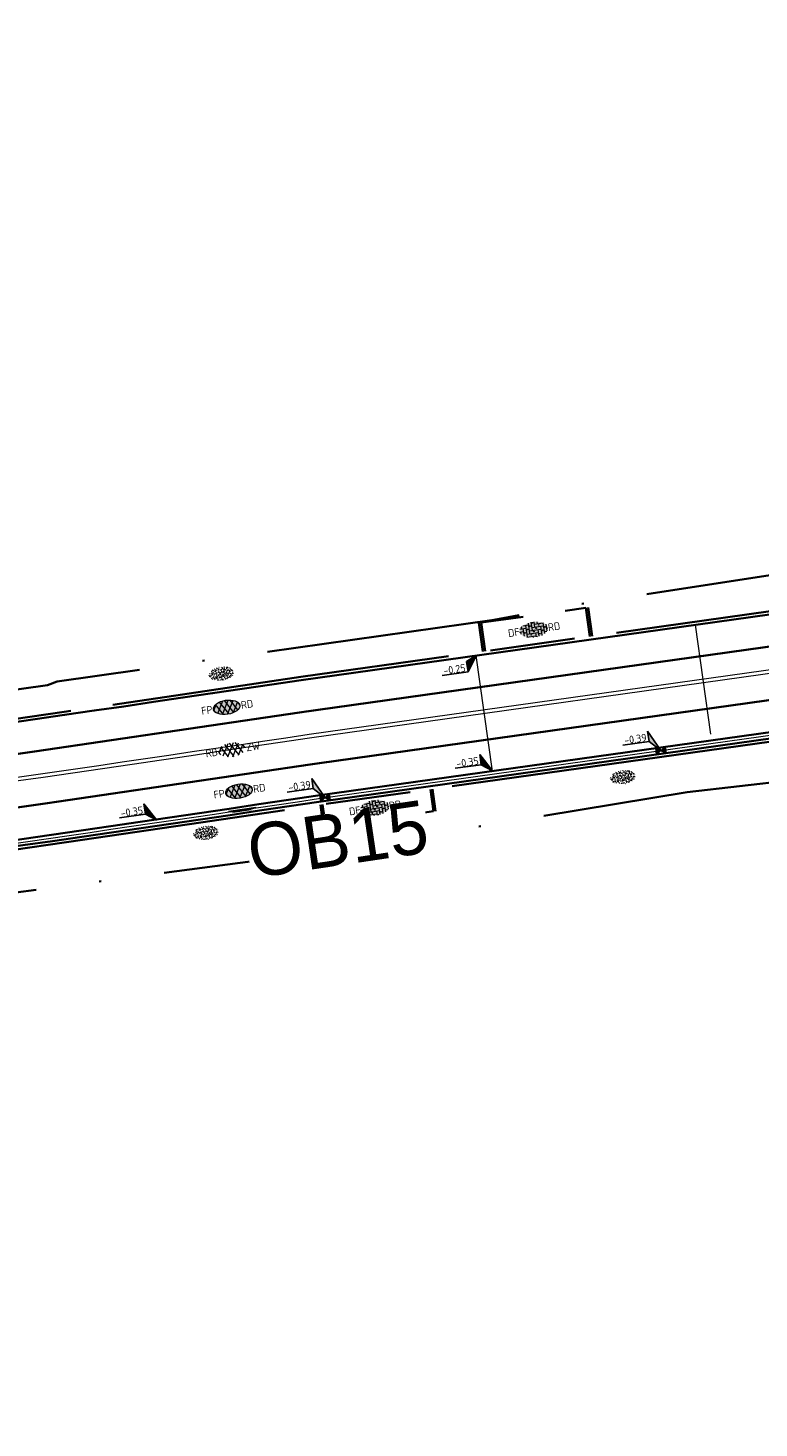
# Model space of a CAD drawing. Header units: metres. Extents: x 0 to 269924, y 0 to 933292.
# Tile 140 of 247: x 134214 to 134248, y 466502 to 466568. Entities that reach past the tile are written whole.
import ezdxf
from ezdxf import colors
from ezdxf.entities.mleader import LeaderData, LeaderLine
from ezdxf.enums import TextEntityAlignment as Align
from ezdxf.math import Vec2, Vec3

# ---------------------------------------------------------------- set-up
doc = ezdxf.new("R2018")
doc.units = ezdxf.units.M
for name, pattern in [('VH-OPSLUITBAND_100X200', [16, 8, -2, 4, -2]), ('VH-OPSLUITBAND_150X250', [24, 16, -2, 4, -2]), ('VW-1-1_STREEP', [2, 1, -1]), ('XX-HIDDEN', [4, 2, -2]), ('XX-PROJECTGRENS', [18, 12, -3, 0, -3])]:
    doc.linetypes.add(name, pattern=pattern)
doc.layers.add('N-WE-GR-GRAS-S', color=7, linetype='Continuous', lineweight=18, true_color=0x00a500)
doc.layers.add('N-WE-RI-HWA_KOLK-S', color=150, linetype='Continuous', lineweight=25, true_color=0x007fff)
for name, color, linetype, lineweight in [('N-WE-KG-GRENS_PROJECT-G', 7, 'XX-PROJECTGRENS', 35), ('N-WE-VH-GOOT-S', 170, 'Continuous', 18), ('N-WE-VH-GOOT_STRAATBAKSTEEN-G', 170, 'Continuous', 35), ('N-WE-VH-KANTOPSLUITING-T18', 10, 'Continuous', 18), ('N-WE-VH-KANTOPSLUITING_OPSLUITBAND_100X200-G', 150, 'VH-OPSLUITBAND_100X200', 35), ('N-WE-VH-KANTOPSLUITING_OPSLUITBAND_150X250-G', 150, 'VH-OPSLUITBAND_150X250', 35), ('N-WE-VH-KANTOPSLUITING_VOORKANTBAND-G', 50, 'Continuous', 35), ('N-WE-VH-MATERIAALGRENS-G', 7, 'XX-HIDDEN', 35), ('N-WE-VH-VERHARDING-T18', 10, 'Continuous', 18), ('N-WE-VH-VERHARDING_ASFALT-S', 7, 'Continuous', 18), ('N-WE-VH-VERHARDING_STRAATBAKSTEEN-S', 7, 'Continuous', 18), ('N-WE-VW-MARKERING_LANGS_STREEP_11_010-G', 7, 'VW-1-1_STREEP', 13), ('X-XX-AL-HOOGTELABEL-S', 7, 'Continuous', 25)]:
    doc.layers.add(name, color=color, linetype=linetype, lineweight=lineweight)
doc.layers.add('X-XX-AL-HULPLIJN-G', color=30, linetype='Continuous', lineweight=18, plot=False)
doc.styles.add('NLCS-ISO', font='NLCS-ISO.ttf')
doc.styles.add('NLCS-ISO-M200-T18', font='NLCS-ISO.ttf', dxfattribs={"height": 0.36})
doc.styles.get("Standard").update_dxf_attribs({"font": 'romand.shx'})

# ---------------------------------------------------------------- blocks, each defined once
blk = doc.blocks.new('*U142')
for p, q in [((0, 0), (-2.49, -3.49)), ((-2.47, -1.09), (0, 0)), ((-2.49, -3.49), (-2.47, -1.09)), ((-8.69, -3.44), (-2.49, -3.49))]:
    blk.add_line(p, q)
blk.add_solid([(-2.47, -1.09), (0, 0), (-2.49, -3.49)])
at = {"style": 'NLCS-ISO'}
blk.add_attdef('...', text='', height=1.8, rotation=359.5254, dxfattribs=at).set_placement((-5.59, -3.88), align=Align.BOTTOM_CENTER)
blk = doc.blocks.new('*U525')
for p, q in [((-2.46, 1.81), (-2.46, 4.21)), ((-2.46, 4.21), (0, 0)), ((-8.66, 1.82), (-2.46, 1.81)), ((0, 0), (-2.46, 1.81))]:
    blk.add_line(p, q)
blk.add_solid([(-2.46, 4.21), (0, 0), (-2.46, 1.81)])
at = {"style": 'NLCS-ISO'}
blk.add_attdef('...', text='', height=1.8, rotation=359.9445, dxfattribs=at).set_placement((-5.56, 1.39), align=Align.BOTTOM_CENTER)
blk = doc.blocks.new('*U521')
for p, q in [((-2.43, 2.59), (-2.41, 4.99)), ((-2.41, 4.99), (0, 0)), ((-8.64, 2.65), (-2.43, 2.59)), ((0, 0), (-2.43, 2.59))]:
    blk.add_line(p, q)
blk.add_solid([(-2.41, 4.99), (0, 0), (-2.43, 2.59)])
at = {"style": 'NLCS-ISO'}
blk.add_attdef('...', text='', height=1.8, rotation=359.3642, dxfattribs=at).set_placement((-5.54, 2.2), align=Align.BOTTOM_CENTER)
blk = doc.blocks.new('*U524')
for p, q in [((-2.44, 1.84), (-2.4, 4.24)), ((-2.4, 4.24), (0, 0)), ((-8.64, 1.93), (-2.44, 1.84)), ((0, 0), (-2.44, 1.84))]:
    blk.add_line(p, q)
blk.add_solid([(-2.4, 4.24), (0, 0), (-2.44, 1.84)])
at = {"style": 'NLCS-ISO'}
blk.add_attdef('...', text='', height=1.8, rotation=359.2272, dxfattribs=at).set_placement((-5.54, 1.46), align=Align.BOTTOM_CENTER)
blk = doc.blocks.new('N-SRI-KOLK_STRAAT_450X300-SO')
h = blk.add_hatch(color=256)
h.dxf.hatch_style = 1
h.paths.add_polyline_path([(0, 0), (-1.125, 0.75), (-1.125, -0.75)])
h.paths.add_polyline_path([(1.125, -0.75), (1.125, 0.75), (0, 0)])
for p, q in [((-1.125, -0.75), (1.125, 0.75)), ((1.125, -0.75), (-1.125, 0.75))]:
    blk.add_line(p, q)
at = {"flags": 128}
blk.add_lwpolyline([(-1.125, -0.75), (1.125, -0.75), (1.125, 0.75), (-1.125, 0.75)], close=True, dxfattribs=at)
blk = doc.blocks.new('SVH-ASFALT_KL-SO')
at = {"ltscale": 0.1}
for p, q in [((-3.32, -0.4), (-2.47, 1.08)), ((-1.25, -1.65), (-2.73, 0.92)), ((-2.51, -1.23), (-0.92, 1.53)), ((0.09, -1.73), (-1.71, 1.38)), ((-1.45, -1.61), (0.37, 1.54)), ((1.26, -1.54), (-0.53, 1.56)), ((-0.24, -1.74), (1.52, 1.29)), ((2.29, -1.09), (0.8, 1.48)), ((1.15, -1.58), (2.49, 0.75)), ((2.91, 0.06), (2.53, 0.71)), ((-2.96, -0.91), (-3.37, -0.2))]:
    blk.add_line(p, q, dxfattribs=at)
at = {"style": 'NLCS-ISO'}
blk.add_attdef('FUNCTIE_VERHARDING', text='', height=1.8, dxfattribs=at).set_placement((-3.62, -0.09), align=Align.MIDDLE_RIGHT)
blk.add_attdef('KLEUR', text='', height=1.8, dxfattribs=at).set_placement((3.17, -0.09), align=Align.MIDDLE_LEFT)
at = {"style": 'NLCS-ISO', "flags": 1}
blk.add_attdef('FUNCTIE', text='', height=1.8, dxfattribs=at).set_placement((0.12, -3.58), align=Align.MIDDLE_CENTER)
blk = doc.blocks.new('SVH-ASFALT_FP_KL-SO')
at = {"true_color": 0xa50000}
h = blk.add_hatch(color=14, dxfattribs=at)
h.dxf.hatch_style = 1
edge = h.paths.add_edge_path()
edge.add_ellipse((0, 0), major_axis=(0.631, 0), ratio=0.525613, start_angle=0, end_angle=360)
at = {"ltscale": 0.1}
for p, q in [((-0.619, -0.063), (-0.448, 0.233)), ((-0.204, -0.314), (-0.501, 0.201)), ((-0.457, -0.228), (-0.139, 0.323)), ((0.063, -0.33), (-0.296, 0.292)), ((-0.244, -0.305), (0.12, 0.325)), ((0.298, -0.292), (-0.061, 0.33)), ((-0.002, -0.331), (0.349, 0.276)), ((0.503, -0.2), (0.206, 0.313)), ((0.275, -0.298), (0.544, 0.168)), ((0.628, 0.028), (0.552, 0.16)), ((-0.547, -0.165), (-0.629, -0.023))]:
    blk.add_line(p, q, dxfattribs=at)
at = {"layer": 'X-XX-AL-HULPLIJN-G'}
blk.add_ellipse((0, 0), major_axis=(0.631, 0), ratio=0.525613, dxfattribs=at)
at = {"style": 'NLCS-ISO'}
blk.add_attdef('RB', text='', height=0.36, dxfattribs=at).set_placement((-0.679, 0), align=Align.MIDDLE_RIGHT)
blk.add_attdef('RD', text='', height=0.36, dxfattribs=at).set_placement((0.679, 0), align=Align.MIDDLE_LEFT)
blk = doc.blocks.new('*U121')
at = {"lineweight": 30, "flags": 106}
blk.add_attdef('OB', text='', height=0.36, dxfattribs=at).set_placement((0, 0.1), align=Align.BOTTOM_CENTER)
blk = doc.blocks.new('SVH-GOOT_SYMBOOL-SO')
at = {"color": 7, "linetype": 'Continuous'}
for p, q in [((-0.206, 2.137), (-0.206, -2.217)), ((0, 2.669), (0, -2.669)), ((0.2, 3.125), (0.2, -3.359))]:
    blk.add_line(p, q, dxfattribs=at)
at = {"style": 'NLCS-ISO'}
blk.add_attdef('MATERIAAL', text='', height=1.8, dxfattribs=at).set_placement((-1.098, 0), align=Align.MIDDLE_RIGHT)
blk.add_attdef('KLEUR', text='', height=1.8, dxfattribs=at).set_placement((1.1, 0), align=Align.MIDDLE_LEFT)
blk = doc.blocks.new('SVH-SBS_DIKFORMAAT_ELLEBOOG_KL-SO')
h = blk.add_hatch(color=254)
edge = h.paths.add_edge_path()
edge.add_ellipse((1.09, 0.12), major_axis=(3.39, 0), ratio=0.533267, start_angle=0, end_angle=360)
for p, q in [((-2.3, 0), (-1.38, 0)), ((-2.13, 0.69), (-0.69, 0.69)), ((-1.38, 0.69), (-1.38, -1.12)), ((-1.35, 1.38), (0, 1.38)), ((-0.69, 1.38), (-0.69, -1.38)), ((0, 1.84), (0, -0.69)), ((0, 0), (2.76, 0)), ((0.69, 1.92), (0.69, 0)), ((0.69, 0.69), (3.45, 0.69)), ((1.38, 1.93), (1.38, 0.69)), ((1.38, 1.38), (3.54, 1.38)), ((2.07, 1.86), (2.07, 1.38)), ((2.76, 0.69), (2.76, -1.45)), ((3.45, 1.38), (3.45, -1.18)), ((4.14, 0.92), (4.14, -0.67)), ((4.14, 0), (4.48, 0)), ((-2.07, 0), (-2.07, -0.54)), ((-0.8, -1.38), (1.38, -1.38)), ((-0.69, -0.69), (2.07, -0.69)), ((0.69, -1.38), (0.69, -1.67)), ((1.38, -0.69), (1.38, -1.68)), ((2.07, 0), (2.07, -1.61)), ((2.76, -1.38), (2.98, -1.38)), ((3.45, -0.69), (4.12, -0.69))]:
    blk.add_line(p, q)
for centre in [(-0.35, 0.34), (0.34, 1.03), (1.03, 1.72), (1.72, 0.34), (2.41, 1.03), (3.79, 0.34), (-1.04, -0.35), (0.34, -1.04), (1.03, -0.35), (2.41, -1.04), (3.11, -0.35)]:
    blk.add_circle(centre, 0.0881)
for centre, start, end in [((-1.73, 1.03), 158.9124, 101.1902), ((1.72, -1.73), 59.0911, 132.3433)]:
    blk.add_arc(centre, 0.0881, start, end)
at = {"style": 'NLCS-ISO'}
blk.add_attdef('FORMAAT', text='', height=1.8, dxfattribs=at).set_placement((-2.3, 0.12), align=Align.MIDDLE_RIGHT)
blk.add_attdef('KLEUR', text='', height=1.8, dxfattribs=at).set_placement((4.49, 0.12), align=Align.MIDDLE_LEFT)
at = {"style": 'NLCS-ISO', "flags": 1}
blk.add_attdef('FUNCTIE', text='', height=1.8, dxfattribs=at).set_placement((0.12, -3.58), align=Align.MIDDLE_CENTER)
blk = doc.blocks.new('SGR-GRAS_01-SO')
at = {"ltscale": 0.1}
for p, q in [((-1.96, -0.07), (-1.98, 0)), ((-1.93, 0.19), (-1.93, 0.24)), ((-1.89, 0.24), (-1.92, 0.25)), ((-1.67, 0.02), (-1.6, 0.04)), ((-1.6, 0.24), (-1.65, 0.29)), ((-1.53, 0.32), (-1.6, 0.35)), ((-1.45, 0.64), (-1.52, 0.66)), ((-1.52, 0.19), (-1.44, 0.19)), ((-1.47, 0.58), (-1.48, 0.65)), ((-1.43, 0.48), (-1.35, 0.5)), ((-1.36, 0.21), (-1.43, 0.23)), ((-1.42, 0.13), (-1.36, 0.17)), ((-1.38, 0.11), (-1.32, 0.16)), ((-1.37, 0.01), (-1.38, 0.08)), ((-1.33, 0.11), (-1.33, 0.19)), ((-1.3, 0.76), (-1.32, 0.77)), ((-1.28, 0.68), (-1.28, 0.76)), ((-1.17, 0.39), (-1.23, 0.43)), ((-1.17, 0.24), (-1.22, 0.29)), ((-1.15, 0.65), (-1.21, 0.7)), ((-1.11, 0.17), (-1.04, 0.19)), ((-1.03, 0.03), (-1.1, 0.07)), ((-0.94, 0.84), (-1, 0.88)), ((-0.97, 0.51), (-0.92, 0.57)), ((-0.89, 0.5), (-0.97, 0.52)), ((-0.94, 0.19), (-0.87, 0.19)), ((-0.92, 0.42), (-0.86, 0.46)), ((-0.89, 0.81), (-0.82, 0.81)), ((-0.87, 0.66), (-0.89, 0.73)), ((-0.8, 0.06), (-0.88, 0.08)), ((-0.87, 0.62), (-0.8, 0.64)), ((-0.8, 0.47), (-0.87, 0.51)), ((-0.75, 0.24), (-0.8, 0.29)), ((-0.77, 0.09), (-0.79, 0.16)), ((-0.73, 0.65), (-0.78, 0.7)), ((-0.74, 0.03), (-0.73, 0.11)), ((-0.67, 0.11), (-0.73, 0.14)), ((-0.69, 0.61), (-0.68, 0.68)), ((-0.58, 0.92), (-0.64, 0.96)), ((-0.56, 0.92), (-0.51, 0.97)), ((-0.56, 0.32), (-0.48, 0.34)), ((-0.44, 0.55), (-0.51, 0.59)), ((-0.43, 0.78), (-0.5, 0.8)), ((-0.42, 0.71), (-0.36, 0.74)), ((-0.34, 0.35), (-0.41, 0.37)), ((-0.32, 0.24), (-0.38, 0.29)), ((-0.31, 0.19), (-0.37, 0.22)), ((-0.37, 0.19), (-0.29, 0.19)), ((-0.31, 0.65), (-0.36, 0.7)), ((-0.32, 0.81), (-0.24, 0.81)), ((-0.32, 0.77), (-0.24, 0.79)), ((-0.28, 0.73), (-0.29, 0.81)), ((-0.21, 1), (-0.27, 1.03)), ((-0.24, 0.02), (-0.17, 0.04)), ((-0.18, 0.17), (-0.19, 0.24)), ((-0.08, 0.63), (-0.14, 0.67)), ((-0.14, -0.04), (-0.14, 0.03)), ((-0.09, 0.53), (-0.09, 0.6)), ((-0.08, 0.16), (-0.03, 0.21)), ((-0.07, 0.19), (0, 0.23)), ((0.06, 0.27), (-0.01, 0.3)), ((0, 0.47), (0.07, 0.49)), ((0.1, 0.24), (0.05, 0.29)), ((0.13, 0.64), (0.06, 0.66)), ((0.07, 0.99), (0.14, 1.03)), ((0.12, 0.65), (0.07, 0.7)), ((0.22, 0.2), (0.15, 0.22)), ((0.21, 0.19), (0.28, 0.19)), ((0.29, 0.71), (0.22, 0.75)), ((0.24, 0.92), (0.31, 0.94)), ((0.26, 0.81), (0.33, 0.81)), ((0.32, 0.81), (0.3, 0.89)), ((0.31, 0.17), (0.39, 0.19)), ((0.32, 0.57), (0.38, 0.62)), ((0.42, 0.34), (0.36, 0.38)), ((0.42, 0.25), (0.4, 0.32)), ((0.43, 0.48), (0.49, 0.51)), ((0.53, 0.24), (0.47, 0.29)), ((0.54, 0.65), (0.49, 0.7)), ((0.56, -0.02), (0.49, 0.02)), ((0.5, 0.45), (0.51, 0.53)), ((0.59, 0.93), (0.52, 0.94)), ((0.55, 0.62), (0.63, 0.64)), ((0.65, 0.79), (0.58, 0.83)), ((0.68, 0.49), (0.61, 0.51)), ((0.77, 0.05), (0.7, 0.07)), ((0.78, 0.42), (0.72, 0.46)), ((0.78, 0.19), (0.86, 0.19)), ((0.83, 0.81), (0.91, 0.81)), ((0.92, 0.06), (0.85, 0.09)), ((0.87, 0.31), (0.94, 0.33)), ((0.95, 0.24), (0.9, 0.29)), ((0.91, 0.89), (0.91, 0.92)), ((0.97, 0.65), (0.91, 0.7)), ((0.93, 0.76), (0.99, 0.8)), ((1.01, 0.87), (0.95, 0.91)), ((1.01, 0.33), (1, 0.4)), ((1.15, 0.78), (1.08, 0.8)), ((1.15, 0.5), (1.08, 0.54)), ((1.1, 0.38), (1.1, 0.45)), ((1.11, 0.77), (1.18, 0.79)), ((1.24, 0.34), (1.17, 0.36)), ((1.18, 0.01), (1.26, 0.03)), ((1.21, 0.21), (1.26, 0.26)), ((1.28, 0.14), (1.22, 0.17)), ((1.28, 0.25), (1.35, 0.29)), ((1.37, 0.24), (1.32, 0.29)), ((1.39, 0.65), (1.34, 0.7)), ((1.36, 0.19), (1.43, 0.19)), ((1.42, 0.46), (1.5, 0.48)), ((1.51, 0.58), (1.44, 0.62)), ((1.64, 0.21), (1.58, 0.25)), ((1.61, 0.41), (1.59, 0.48)), ((1.69, 0.3), (1.7, 0.37)), ((1.79, 0.19), (1.72, 0.21)), ((1.74, 0.16), (1.81, 0.18)), ((1.8, 0.24), (1.75, 0.29)), ((1.93, 0.19), (1.95, 0.19)), ((-1.92, -0.16), (-1.85, -0.12)), ((-1.82, -0.08), (-1.9, -0.06)), ((-1.76, -0.13), (-1.82, -0.09)), ((-1.78, -0.3), (-1.73, -0.25)), ((-1.62, -0.5), (-1.69, -0.46)), ((-1.63, -0.57), (-1.68, -0.52)), ((-1.61, -0.17), (-1.67, -0.11)), ((-1.57, -0.44), (-1.49, -0.44)), ((-1.54, -0.66), (-1.5, -0.64)), ((-1.4, -0.05), (-1.46, -0.01)), ((-1.38, -0.46), (-1.38, -0.39)), ((-1.35, -0.28), (-1.28, -0.26)), ((-1.27, -0.23), (-1.34, -0.21)), ((-1.26, -0.42), (-1.33, -0.38)), ((-1.27, -0.56), (-1.28, -0.48)), ((-1.21, -0.57), (-1.26, -0.52)), ((-1.18, -0.67), (-1.25, -0.65)), ((-1.19, -0.17), (-1.24, -0.11)), ((-1.13, -0.78), (-1.19, -0.75)), ((-1.06, -0.39), (-1, -0.35)), ((-1.04, -0.58), (-0.97, -0.57)), ((-0.99, -0.44), (-0.92, -0.44)), ((-0.9, -0.34), (-0.96, -0.3)), ((-0.9, -0.65), (-0.84, -0.6)), ((-0.84, -0.94), (-0.85, -0.93)), ((-0.78, -0.57), (-0.84, -0.52)), ((-0.76, -0.7), (-0.83, -0.67)), ((-0.76, -0.17), (-0.82, -0.11)), ((-0.8, -0.13), (-0.73, -0.11)), ((-0.71, -0.38), (-0.79, -0.36)), ((-0.79, -0.54), (-0.78, -0.46)), ((-0.72, -0.89), (-0.65, -0.87)), ((-0.71, -0.9), (-0.64, -0.86)), ((-0.62, -0.82), (-0.7, -0.8)), ((-0.67, -0.48), (-0.69, -0.4)), ((-0.53, -0.26), (-0.6, -0.22)), ((-0.58, -0.99), (-0.59, -0.97)), ((-0.57, -0.1), (-0.5, -0.06)), ((-0.49, -0.25), (-0.44, -0.19)), ((-0.48, -0.44), (-0.41, -0.42)), ((-0.4, -0.63), (-0.46, -0.59)), ((-0.38, -0.98), (-0.43, -0.93)), ((-0.42, -0.44), (-0.34, -0.44)), ((-0.36, -0.57), (-0.41, -0.52)), ((-0.34, -0.17), (-0.39, -0.11)), ((-0.26, -0.99), (-0.33, -0.95)), ((-0.25, -0.09), (-0.32, -0.07)), ((-0.17, -0.18), (-0.24, -0.14)), ((-0.16, -0.53), (-0.23, -0.51)), ((-0.21, -0.61), (-0.15, -0.58)), ((-0.19, -0.62), (-0.19, -0.54)), ((-0.17, -0.74), (-0.1, -0.72)), ((-0.07, -0.97), (-0.14, -0.95)), ((-0.04, -0.55), (-0.1, -0.51)), ((-0.08, -0.4), (-0.09, -0.32)), ((-0.01, -1.01), (0.04, -0.95)), ((0.05, -0.98), (0, -0.93)), ((0.07, -0.57), (0.01, -0.52)), ((0.02, -0.96), (0.01, -0.89)), ((0.08, -0.17), (0.03, -0.11)), ((0.1, -0.91), (0.03, -0.88)), ((0.07, -0.29), (0.14, -0.27)), ((0.19, -0.1), (0.13, -0.06)), ((0.16, -0.44), (0.23, -0.44)), ((0.17, -1.04), (0.22, -1.02)), ((0.31, -0.24), (0.24, -0.22)), ((0.33, -0.47), (0.26, -0.43)), ((0.29, -0.33), (0.35, -0.29)), ((0.4, -0.68), (0.32, -0.66)), ((0.39, -0.6), (0.45, -0.55)), ((0.39, -0.59), (0.46, -0.57)), ((0.4, -0.69), (0.41, -0.62)), ((0.46, -0.83), (0.4, -0.8)), ((0.47, -0.98), (0.42, -0.93)), ((0.49, -0.57), (0.44, -0.52)), ((0.45, -0.12), (0.46, -0.05)), ((0.51, -0.17), (0.45, -0.11)), ((0.52, -0.32), (0.5, -0.24)), ((0.62, -0.88), (0.6, -0.81)), ((0.63, -0.14), (0.7, -0.12)), ((0.69, -0.39), (0.62, -0.35)), ((0.64, -0.84), (0.71, -0.81)), ((0.7, -0.89), (0.77, -0.88)), ((0.73, -0.44), (0.81, -0.44)), ((0.82, -0.76), (0.76, -0.72)), ((0.78, -0.04), (0.85, 0)), ((0.86, -0.39), (0.79, -0.37)), ((0.8, -0.19), (0.85, -0.14)), ((0.86, -0.94), (0.84, -0.93)), ((0.91, -0.57), (0.86, -0.52)), ((0.93, -0.17), (0.88, -0.11)), ((0.95, -0.83), (0.88, -0.81)), ((0.94, -0.44), (1.01, -0.42)), ((1.05, -0.31), (0.99, -0.27)), ((1, -0.77), (1, -0.7)), ((1.05, -0.2), (1.05, -0.12)), ((1.11, -0.24), (1.1, -0.16)), ((1.19, -0.68), (1.12, -0.64)), ((1.14, -0.56), (1.21, -0.52)), ((1.21, -0.8), (1.2, -0.73)), ((1.33, -0.1), (1.26, -0.08)), ((1.26, -0.75), (1.33, -0.73)), ((1.34, -0.57), (1.29, -0.52)), ((1.36, -0.17), (1.3, -0.11)), ((1.31, -0.44), (1.38, -0.44)), ((1.42, -0.23), (1.35, -0.19)), ((1.42, -0.54), (1.35, -0.52)), ((1.55, -0.6), (1.49, -0.56)), ((1.5, -0.29), (1.57, -0.27)), ((1.64, -0.27), (1.65, -0.2)), ((1.64, -0.27), (1.7, -0.23)), ((1.68, -0.55), (1.74, -0.5)), ((1.71, -0.16), (1.69, -0.09)), ((1.78, -0.15), (1.71, -0.11)), ((1.71, -0.52), (1.71, -0.52)), ((1.78, -0.17), (1.73, -0.11)), ((1.88, -0.25), (1.81, -0.23))]:
    blk.add_line(p, q, dxfattribs=at)
at = {"ltscale": 0.1, "style": 'NLCS-ISO'}
blk.add_attdef('TYPE', text='', height=0.5, dxfattribs=at).set_placement((3.47, -0.02), align=Align.MIDDLE_CENTER)

msp = doc.modelspace()

# ---------------------------------------------------------------- linework, layer by layer
at = {"layer": 'N-WE-KG-GRENS_PROJECT-G', "flags": 128}
msp.add_lwpolyline([(133942.152, 466524.013), (133955.533, 466522.507), (133956.145, 466521.626), (133962.811, 466521.355), (133963.543, 466522.67), (133965.054, 466522.563), (133965.551, 466521.193), (133981.5, 466520.334), (133981.565, 466520.896), (133982.028, 466520.86), (133994.134, 466520.33), (133994.151, 466519.671), (134009.067, 466519.478), (134013.911, 466519.512), (134027.732, 466519.636), (134028.693, 466519.554), (134034.796, 466519.611), (134050.86, 466519.659), (134068.501, 466520.152), (134071.254, 466520.237), (134077.26, 466520.692), (134094.041, 466522.635), (134101.385, 466523.282), (134101.428, 466523.91), (134128.995, 466527.092), (134141.938, 466528.627), (134148.421, 466529.392), (134148.476, 466529.087), (134157.108, 466530.24), (134157.762, 466530.339), (134157.953, 466529.076), (134163.706, 466529.946), (134172.69, 466531.055), (134201.838, 466535.069), (134202.197, 466534.878), (134203.304, 466535.042), (134208.161, 466535.722), (134214.682, 466536.673), (134215.15, 466536.846), (134235.766, 466539.754), (134239.587, 466540.449), (134251.117, 466542.218), (134251.536, 466542.09), (134264.479, 466543.833), (134264.487, 466544.317), (134273.56, 466545.641), (134273.608, 466545.287), (134285.679, 466546.863), (134299.118, 466548.971), (134309.192, 466550.345), (134329.805, 466553.659), (134341.526, 466555.206), (134346.97, 466556.112), (134351.977, 466556.025), (134358.949, 466556.887), (134359.186, 466557.313), (134365.426, 466557.917), (134389.225, 466560.758), (134395.395, 466561.519), (134400.633, 466562.019), (134418.638, 466563.907), (134426.404, 466566.343), (134432.472, 466567.14), (134437.532, 466567.422), (134444.848, 466568.25), (134448.277, 466568.388), (134484.594, 466572.762), (134486.539, 466572.966), (134490.599, 466573.546), (134498.499, 466574.536), (134514.318, 466576.701), (134542.397, 466581.367), (134546.702, 466582.122), (134551.593, 466582.441), (134551.871, 466583.179), (134557.906, 466584.406), (134558.276, 466584.115), (134567.36, 466586.004), (134582.717, 466588.715), (134583.108, 466588.972), (134590.444, 466590.398), (134630.038, 466598.271), (134633.264, 466598.923), (134632.087, 466604.993), (134646.051, 466607.537), (134647.414, 466607.429), (134666.972, 466611.405), (134675.342, 466617.463), (134674.819, 466607.593), (134696.995, 466610.537), (134702.172, 466611.327), (134706.525, 466612.071), (134709.085, 466612.323), (134712.087, 466612.776), (134715, 466613.203), (134716.349, 466613.229), (134723.364, 466613.968), (134738.981, 466616.639), (134746.062, 466617.28), (134746.09, 466616.641), (134760.121, 466618.861), (134759.993, 466619.829), (134768.446, 466621.137), (134784.615, 466623.738), (134787.541, 466625.072), (134796.772, 466626.479), (134796.899, 466625.715), (134813.878, 466628.545), (134820.226, 466629.584), (134847.68, 466634.234), (134881.79, 466639.204), (134881.926, 466639.532), (134884.43, 466640.009), (134893.797, 466641.711), (134903.085, 466643.328), (134904.138, 466643.527), (134920.265, 466646.374), (134921.332, 466646.578), (134937.367, 466649.518), (134938.501, 466649.708), (134961.555, 466654.096), (134967.764, 466655.262), (134974.722, 466656.563), (134984.23, 466658.491), (134992.023, 466659.998), (134995.809, 466660.766), (135000.442, 466661.693), (135009.695, 466663.648), (135010.659, 466663.869), (135018.832, 466665.618), (135021.92, 466666.314), (135034.093, 466668.943), (135034.161, 466668.769), (135043.8, 466670.832), (135059.084, 466674.02), (135068.771, 466676.078), (135083.089, 466679.034), (135091.902, 466680.993), (135097.488, 466682.166), (135104.831, 466683.651), (135116.534, 466686.231), (135119.892, 466686.792), (135126.3, 466688.013), (135127.347, 466688.196), (135130.448, 466688.891), (135135.602, 466689.887), (135140.19, 466691.518), (135166.592, 466696.94), (135182.368, 466700.724), (135201.902, 466704.748), (135203.941, 466705.082), (135209.867, 466705.957), (135217.801, 466707.782), (135228.821, 466709.933), (135242.391, 466712.598), (135277.698, 466719.723), (135279.457, 466720.111), (135279.55, 466721.578), (135288.178, 466723.073), (135350.963, 466735.305), (135501.986, 466763.685), (135501.162, 466761.839), (135525.132, 466766.833), (135533.639, 466768.672), (135569.042, 466775.188), (135582.767, 466777.378), (135584.022, 466777.634), (135585.675, 466776.264, 0.01918), (135652.451, 466792.01), (135652.891, 466793.457), (135660.981, 466795.919), (135661.574, 466796.074), (135664.481, 466796.836), (135665.946, 466796.651), (135673.558, 466799.328), (135680.977, 466801.739), (135687.276, 466804.201), (135692.547, 466806.295), (135705.432, 466809.743), (135712.094, 466810.706), (135728.145, 466817.035), (135760.285, 466825.832), (135773.458, 466829.179), (135789.116, 466834.08), (135813.029, 466842.892), (135823.352, 466846.718), (135839.426, 466852.91), (135860.96, 466860.89), (135867.928, 466863.26), (135895.199, 466872.784), (135899.312, 466861.8), (135873.359, 466852.082), (135873.188, 466848.843), (135867.814, 466846.669), (135856.104, 466842.036), (135847.253, 466838.505), (135830.033, 466832.514), (135818.854, 466828.652), (135812.865, 466826.949), (135808.959, 466825.804), (135805.053, 466824.658), (135770.731, 466814.307), (135766.971, 466812.016), (135761.879, 466808.079), (135757.591, 466807.133), (135743.839, 466803.566), (135724.075, 466798.35), (135721.275, 466798.229), (135720.422, 466801.401), (135715.133, 466799.834), (135698.553, 466794.754), (135698.279, 466793.693), (135686.038, 466790.352), (135686.038, 466789.248), (135686.038, 466787.562), (135681.985, 466786.092), (135677.719, 466785.319), (135623.458, 466770.711), (135607.41, 466767.662), (135584.355, 466763.142), (135577.091, 466761.475), (135570.47, 466760.803), (135524.714, 466753.103), (135522.642, 466752.878), (135515.666, 466751.661), (135498.388, 466748.218), (135460.498, 466741.759), (135438.515, 466737.953), (135402.134, 466731.048), (135401.842, 466732.671), (135396.111, 466731.637), (135390.927, 466730.659), (135374.008, 466727.423), (135342.463, 466720.896), (135337.831, 466720.249), (135332.781, 466719.412), (135316.41, 466716.549), (135312.764, 466716.512), (135301.04, 466714.003), (135296.667, 466713.077), (135288.078, 466711.338), (135288.031, 466710.414), (135288.066, 466708.643), (135283.612, 466707.738), (135244.114, 466700.084), (135242.59, 466702.114), (135218.779, 466697.088), (135216.4, 466696.736), (135207.126, 466694.996), (135197.842, 466693.22), (135196.987, 466690.777), (135188.214, 466689.009), (135186.218, 466690.919), (135157.953, 466685.339), (135157.545, 466682.623), (135152.388, 466681.564), (135151.517, 466683.806), (135135.729, 466680.62), (135134.464, 466677.149), (135128.184, 466675.854), (135125.788, 466678.571), (135109.606, 466675.114), (135107.871, 466673.543), (135107.871, 466672.134), (135099.469, 466670.442), (135080.265, 466666.625), (135079.406, 466666.151), (135069.61, 466664.202), (135057.638, 466661.759), (135035.803, 466657.155), (135033.723, 466658.689), (135013.618, 466654.679), (135014.198, 466652.086), (135012.612, 466651.731), (135012.176, 466654.16), (134999.525, 466651.581), (134981.058, 466648.065), (134978.74, 466647.609), (134978.586, 466647.723), (134973.29, 466646.777), (134967.912, 466645.754), (134966.071, 466645.409), (134952.75, 466642.776), (134952.592, 466643.577), (134951.246, 466643.315), (134944.955, 466642.097), (134940.872, 466641.345), (134939.907, 466640.789), (134925.329, 466637.906), (134925.171, 466637.877), (134925.333, 466636.966), (134925.553, 466635.733), (134922.159, 466635.157), (134921.983, 466636.201), (134920.712, 466635.973), (134906.644, 466633.431), (134906.509, 466633.768), (134899.927, 466632.517), (134896.041, 466630.574), (134862.297, 466626.202), (134861.423, 466623.924), (134854.723, 466622.819), (134853.222, 466624.597), (134834.721, 466621.381), (134818.755, 466618.638), (134803.128, 466616.182), (134801.097, 466614.744), (134787.48, 466613.242), (134768.983, 466610.888), (134755.14, 466609.258), (134754.957, 466609.237), (134754.786, 466610.217), (134731.872, 466606.359), (134713.4, 466603.055), (134699.607, 466600.717), (134685.428, 466598.156), (134675.878, 466596.194), (134672.276, 466595.656), (134668.91, 466595.016), (134645.926, 466591.058), (134638.577, 466590.001), (134611.474, 466584.899), (134601.717, 466583.131), (134600.6, 466582.901), (134592.762, 466581.44), (134575.118, 466578.109), (134569.726, 466577.127), (134558.057, 466574.923), (134547.369, 466573.132), (134538.23, 466571.522), (134531.355, 466570.551), (134524.272, 466569.346), (134519.026, 466568.326), (134515.39, 466567.719), (134505.384, 466563.341), (134500.986, 466562.643), (134495.881, 466561.909), (134495.823, 466562.312), (134492.204, 466563.642), (134484.398, 466562.518), (134478.905, 466561.786), (134469.843, 466560.533), (134464.536, 466559.742), (134456.919, 466558.745), (134448.033, 466557.687), (134433.208, 466556.61), (134412.104, 466554.577), (134407.553, 466554.101), (134387.467, 466551.741), (134381.785, 466550.955), (134364.962, 466548.659), (134360.191, 466548.481), (134354.944, 466547.628), (134324.113, 466542.837), (134319.685, 466541.923), (134312.466, 466540.844), (134307.061, 466539.9), (134305.527, 466540.739), (134283.993, 466537.831), (134278.004, 466536.268), (134260.392, 466533.941), (134253.899, 466532.65), (134244.867, 466531.618), (134227.961, 466528.835), (134196.876, 466524.748), (134191.294, 466524.652), (134189.441, 466519.487), (134180.543, 466523.251), (134138.079, 466517.961), (134135.279, 466517.668), (134120.646, 466515.791), (134115.858, 466514.998), (134094.415, 466512.788), (134094.483, 466512.133), (134077.905, 466510.692), (134056.132, 466509.19), (134043.898, 466509.02), (134033.049, 466509.242), (134023.923, 466509.529), (134011.048, 466510.262), (134011.12, 466510.989), (133978.031, 466511.971), (133977.492, 466511.386), (133976.525, 466511.415), (133970.93, 466511.61), (133940.859, 466512.853), (133936.339, 466513.04), (133926.354, 466513.566), (133918.767, 466513.929), (133914.845, 466514.016), (133909.555, 466514.279), (133907.78, 466514.373), (133898.183, 466514.701), (133889.291, 466514.99), (133877.411, 466515.387), (133865.169, 466516.189), (133858.598, 466516.511), (133853.557, 466516.784), (133840.824, 466517.534), (133833.647, 466517.757), (133833.706, 466517.421), (133832.853, 466517.458), (133826.979, 466517.575), (133808.076, 466518.296), (133803.308, 466518.179), (133802.56, 466518.555), (133780.072, 466520.153), (133779.6, 466519.291), (133774.066, 466519.538), (133773.735, 466520.559), (133740.527, 466522.642), (133713.376, 466524.159), (133705.703, 466524.636), (133705.709, 466526.266), (133685.059, 466527.583), (133660.563, 466529.253), (133639.129, 466529.346), (133622.453, 466530.286), (133616.388, 466530.543), (133614.494, 466530.624), (133604.393, 466531.597), (133597.464, 466531.465), (133574.3, 466531.955), (133566.695, 466531.543), (133561.32, 466531.616), (133554.142, 466531.627), (133545.309, 466531.719), (133535.509, 466531.795), (133530.483, 466531.897), (133499.098, 466532.845), (133498.91, 466530.624), (133497.604, 466522.359), (133448.566, 466524.379), (133448.421, 466522.59), (133414.567, 466524.034), (133414.497, 466533.241), (133401.904, 466533.723), (133353.812, 466535.745), (133352.26, 466536.139), (133333.107, 466536.524), (133333.343, 466545.829), (133369.152, 466544.714), (133381.325, 466544.396), (133400.699, 466543.637), (133404.005, 466543.551), (133435.456, 466542.61), (133435.456, 466542.277), (133451.526, 466541.628), (133467.883, 466541.235), (133477.659, 466542.034), (133509.103, 466541.442), (133515.138, 466541.284), (133519.939, 466540.992), (133525.525, 466540.798), (133532.518, 466540.097), (133548.147, 466539.778), (133548.297, 466540.601), (133555.22, 466540.722), (133564.265, 466540.558), (133565.06, 466540.188), (133570.074, 466540.025), (133574.07, 466539.875), (133576.623, 466539.795), (133577.163, 466540.007), (133601.21, 466539.677), (133602.809, 466541.635), (133610.483, 466541.448), (133611.878, 466539.353), (133618.8, 466539.154), (133622.331, 466538.943), (133622.362, 466539.485), (133627.247, 466539.274), (133627.305, 466538.709), (133642.487, 466537.733), (133654.92, 466537.235), (133674.71, 466536.649), (133674.766, 466536.962), (133682.638, 466536.639), (133685.084, 466535.631), (133701.924, 466534.36), (133703.6, 466534.856), (133708.504, 466534.396), (133731.895, 466532.391), (133737.992, 466531.942), (133749.854, 466530.901), (133752.15, 466530.77), (133756.921, 466530.655), (133767.535, 466530.109), (133779.853, 466530.016), (133787.77, 466529.934), (133810.905, 466528.967), (133832.384, 466528.238), (133837.192, 466527.837), (133897.841, 466525.036)], format="xyb", close=True, dxfattribs=at)
at = {"layer": 'N-WE-VH-GOOT_STRAATBAKSTEEN-G'}
msp.add_lwpolyline([(133341.192, 466538.034), (133548.299, 466533.099), (133604.484, 466532.752, -0.012398), (133694.641, 466528.294), (133747.111, 466524.328, 0.006097), (133941.572, 466515.108, 0.02139), (134085.33, 466514.138, 0.018724), (134137.889, 466519.445, 0.007401), (134227.449, 466531.463), (134342.22, 466547.549), (134354.896, 466549.127)], format="xyb", dxfattribs=at)
at = {"layer": 'N-WE-VH-KANTOPSLUITING_OPSLUITBAND_100X200-G'}
for points in [[(134240.194, 466540.324), (134240.382, 466538.981)], [(134235.045, 466539.602), (134235.233, 466538.259)], [(134232.998, 466530.731), (134232.853, 466531.766)], [(134227.715, 466529.961), (134227.566, 466531.025)]]:
    msp.add_lwpolyline(points, dxfattribs=at)
at = {"layer": 'N-WE-VH-KANTOPSLUITING_OPSLUITBAND_150X250-G', "flags": 128}
for points in [[(133858.873, 466524.109), (133862.869, 466523.923, 0.002476), (133941.812, 466520.753, 0.021385), (134085.05, 466519.782, 0.018716), (134137.166, 466525.049, 0.007407), (134226.64, 466537.055), (134341.479, 466553.15), (134357.135, 466555.1), (134369.685, 466556.55), (134396.014, 466559.712), (134410.254, 466561.233), (134423.057, 466562.567), (134434.075, 466563.671), (134435.475, 466563.82), (134445.045, 466564.834), (134456.115, 466566.007), (134460.09, 466566.428)], [(133803.113, 466520.735, 0.00434), (133941.553, 466514.658, 0.021391), (134085.352, 466513.689, 0.018725), (134137.947, 466518.998, 0.0074), (134227.513, 466531.018), (134342.279, 466547.103), (134357.862, 466549.043), (134370.399, 466550.491), (134396.702, 466553.651), (134410.894, 466555.167), (134423.677, 466556.499), (134434.291, 466557.562), (134443.264, 466558.511), (134460.798, 466560.369), (134480.489, 466562.873), (134486.856, 466563.749), (134497.101, 466565.414), (134501.62, 466566.211)]]:
    msp.add_lwpolyline(points, format="xyb", dxfattribs=at)
at = {"layer": 'N-WE-VH-KANTOPSLUITING_VOORKANTBAND-G', "flags": 128}
for points in [[(133803.121, 466520.885, 0.00434), (133941.56, 466514.808, 0.02139), (134085.345, 466513.838, 0.018725), (134137.927, 466519.147, 0.0074), (134227.492, 466531.166), (134342.26, 466547.251), (134357.844, 466549.192), (134370.381, 466550.64), (134396.685, 466553.8), (134410.879, 466555.316), (134423.662, 466556.648), (134434.337, 466557.718), (134443.187, 466558.654), (134460.781, 466560.518), (134480.47, 466563.022), (134486.834, 466563.897), (134497.076, 466565.562), (134611.302, 466585.708), (134638.644, 466590.605), (134674.736, 466596.922), (134713.523, 466603.885), (134725.136, 466605.892), (134795.068, 466617.445), (134824.131, 466622.682)], [(134683.128, 466604.321), (134673.723, 466602.633), (134637.633, 466596.316), (134610.287, 466591.418), (134496.107, 466571.28), (134485.974, 466569.633), (134479.709, 466568.772), (134476.477, 466568.361), (134460.109, 466566.28), (134456.131, 466565.858), (134444.999, 466564.678), (134435.552, 466563.677), (134434.09, 466563.522), (134423.072, 466562.418), (134410.27, 466561.084), (134396.031, 466559.563), (134369.703, 466556.401), (134357.153, 466554.951), (134341.499, 466553.001), (134226.661, 466536.907, -0.007407), (134137.185, 466524.9, -0.018717), (134085.057, 466519.632, -0.021385), (133941.805, 466520.603, -0.002476), (133862.862, 466523.773)]]:
    msp.add_lwpolyline(points, format="xyb", dxfattribs=at)
for points in [[(134240.095, 466540.31), (134240.283, 466538.967)], [(134235.144, 466539.616), (134235.332, 466538.273)], [(134232.899, 466530.718), (134232.754, 466531.752)], [(134227.814, 466529.975), (134227.665, 466531.039)]]:
    msp.add_lwpolyline(points, dxfattribs=at)
at = {"layer": 'N-WE-VH-MATERIAALGRENS-G'}
for points in [[(134235.144, 466539.616), (134240.095, 466540.31)], [(134227.814, 466529.975), (134232.899, 466530.718)]]:
    msp.add_lwpolyline(points, dxfattribs=at)
at = {"layer": 'N-WE-VW-MARKERING_LANGS_STREEP_11_010-G', "ltscale": 5, "const_width": 0.1, "flags": 128}
for points in [[(134188.618, 466529.958, 0.003169), (134226.876, 466535.422), (134341.696, 466551.514), (134357.332, 466553.461), (134369.878, 466554.911), (134396.2, 466558.072), (134410.427, 466559.592), (134423.225, 466560.926), (134434.244, 466562.03), (134460.283, 466564.79), (134479.881, 466567.281), (134486.196, 466568.15), (134496.358, 466569.801), (134610.549, 466589.941), (134637.894, 466594.839), (134673.985, 466601.156), (134712.777, 466608.12), (134724.419, 466610.132), (134794.327, 466621.681), (134822.025, 466625.875), (134823.523, 466626.129)], [(134823.824, 466624.456), (134823.821, 466624.456), (134794.762, 466619.219), (134724.836, 466607.667), (134713.211, 466605.657), (134674.422, 466598.694), (134638.33, 466592.377), (134610.987, 466587.48), (134496.776, 466567.336), (134486.567, 466565.677), (134480.258, 466564.809), (134460.572, 466562.306), (134434.5, 466559.543), (134423.479, 466558.438), (134410.69, 466557.106), (134396.482, 466555.588), (134370.171, 466552.428), (134357.63, 466550.979), (134342.023, 466549.036), (134227.234, 466532.948, -0.003169), (134188.945, 466527.479)]]:
    msp.add_lwpolyline(points, format="xyb", dxfattribs=at)
at = {"layer": 'X-XX-AL-HULPLIJN-G'}
for points in [[(134354.503, 466552.218), (134341.84, 466550.424), (134227.034, 466534.333, -0.002923), (134191.733, 466529.274)], [(134196.109, 466526.799, 0.002595), (134227.47, 466531.315), (134342.24, 466547.4), (134354.146, 466548.883)], [(134135.514, 466521.894, 0.000726), (134137.537, 466522.172, 0.007404), (134227.055, 466534.185), (134252.127, 466537.699)]]:
    msp.add_lwpolyline(points, format="xyb", dxfattribs=at)
for points in [[(134245.247, 466539.511), (134245.969, 466534.362)], [(134235.684, 466532.617), (134234.921, 466538.064)]]:
    msp.add_lwpolyline(points, dxfattribs=at)

# ---------------------------------------------------------------- block references
at = {"layer": 'N-WE-GR-GRAS-S', "xscale": 0.2999999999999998, "yscale": 0.2999999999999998, "zscale": 0.2999999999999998, "rotation": 8.5}
for p in [(134222.902, 466537.208), (134241.843, 466532.33), (134222.171, 466529.702)]:
    msp.add_blockref('SGR-GRAS_01-SO', p, dxfattribs=at)
at = {"layer": 'N-WE-RI-HWA_KOLK-S', "xscale": 0.2, "yscale": 0.2, "zscale": 0.2, "rotation": 7.978151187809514}
for p in [(134243.627, 466533.579), (134227.782, 466531.359)]:
    msp.add_blockref('N-SRI-KOLK_STRAAT_450X300-SO', p, dxfattribs=at)
at = {"layer": 'N-WE-VH-GOOT-S', "xscale": 0.2, "yscale": 0.2, "zscale": 0.2, "rotation": 98.2071704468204}
msp.add_blockref('SVH-GOOT_SYMBOOL-SO', (134223.856, 466530.777), dxfattribs=at)
at = {"layer": 'N-WE-VH-KANTOPSLUITING-T18'}
ref = msp.add_blockref('*U121', (134223.982, 466529.927), dxfattribs=dict(at, rotation=8.422610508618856))
lines = msp.add_mtext('OB15', dxfattribs={"layer": '0', "insert": (134223.968, 466530.026), "char_height": 2.5, "attachment_point": 1, "rotation": 8.42261, "bg_fill": 3, "box_fill_scale": 1, "bg_fill_color": 256, "bg_fill_transparency": 0})
ref.add_attrib('OB', '', (134223.968, 466530.026), dxfattribs={"flags": 20}).embed_mtext(lines)
at = {"layer": 'N-WE-VH-VERHARDING_ASFALT-S', "rotation": 8.44118842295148}
for p in [(134223.143, 466535.625), (134223.723, 466531.668)]:
    msp.add_blockref('SVH-ASFALT_FP_KL-SO', p, dxfattribs=at).add_auto_attribs({'RD': 'RD', 'RB': 'FP'})
at = {"layer": 'N-WE-VH-VERHARDING_ASFALT-S', "xscale": 0.2, "yscale": 0.2, "zscale": 0.2, "rotation": 8.437721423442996}
msp.add_blockref('SVH-ASFALT_KL-SO', (134223.433, 466533.646), dxfattribs=at).add_auto_attribs({'FUNCTIE_VERHARDING': 'RB', 'KLEUR': 'ZW'})
at = {"layer": 'N-WE-VH-VERHARDING_STRAATBAKSTEEN-S', "xscale": 0.2, "yscale": 0.2, "zscale": 0.2, "rotation": 8.452767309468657}
for p in [(134237.416, 466539.233), (134229.916, 466530.825)]:
    msp.add_blockref('SVH-SBS_DIKFORMAAT_ELLEBOOG_KL-SO', p, dxfattribs=at).add_auto_attribs({'FORMAAT': 'DF', 'KLEUR': 'RD'})
at = {"layer": 'X-XX-AL-HOOGTELABEL-S', "xscale": 0.2, "yscale": 0.2, "zscale": 0.2}
for name, p, rotation, values in [('*U142', (134234.921, 466538.064), 8.452767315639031, {'...': '-0.25'}), ('*U521', (134243.627, 466533.579), 8.682458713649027, {'...': '-0.39'}), ('*U524', (134235.683, 466532.627), 8.682458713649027, {'...': '-0.35'}), ('*U521', (134227.782, 466531.359), 8.682458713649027, {'...': '-0.39'}), ('*U525', (134219.853, 466530.307), 8.682458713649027, {'...': '-0.35'})]:
    msp.add_blockref(name, p, dxfattribs=dict(at, rotation=rotation)).add_auto_attribs(values)

# ---------------------------------------------------------------- leaders
at = {"layer": 'N-WE-VH-VERHARDING-T18'}
ml = msp.add_multileader_mtext('Standard', dxfattribs=at)
ml.set_content('', color=256, style='NLCS-ISO-M200-T18')
ml.set_leader_properties(color=256, linetype='ByLayer', lineweight=-1)
ml.build(insert=Vec2(0, 0))
ml.multileader.update_dxf_attribs({"has_dogleg": 0, "text_left_attachment_type": 5, "text_right_attachment_type": 5, "dogleg_length": 0.36, "arrow_head_size": 0.36})
ctx = ml.context
ctx.base_point, ctx.char_height, ctx.arrow_head_size, ctx.landing_gap_size, ctx.plane_origin = Vec3(135697.392, 466805.766), 0.36, 0.36, 0.18, Vec3(135695.697, 466805.189)
ctx.left_attachment, ctx.right_attachment = 5, 5
notes = []
notes.append((ctx, [(0, (0, 0, 0), (0, 0), (1, 0), 1, [])]))
ctx.mtext.insert, ctx.mtext.rotation, ctx.mtext.flow_direction = Vec3(135697.572, 466806.126), -0.147529, 5
for ctx, leaders in notes:
    for number, flags, end, landing, length, lines in leaders:
        leader = LeaderData()
        leader.index, (leader.has_last_leader_line, leader.has_dogleg_vector, leader.attachment_direction) = number, flags
        leader.last_leader_point, leader.dogleg_vector, leader.dogleg_length = Vec3(end), Vec3(landing), length
        for number, points, colour, breaks in lines:
            line = LeaderLine()
            line.index, line.vertices, line.color, line.breaks = number, Vec3.list(points), colors.encode_raw_color(colour), breaks
            leader.lines.append(line)
        ctx.leaders.append(leader)

doc.saveas('drawing.dxf')
